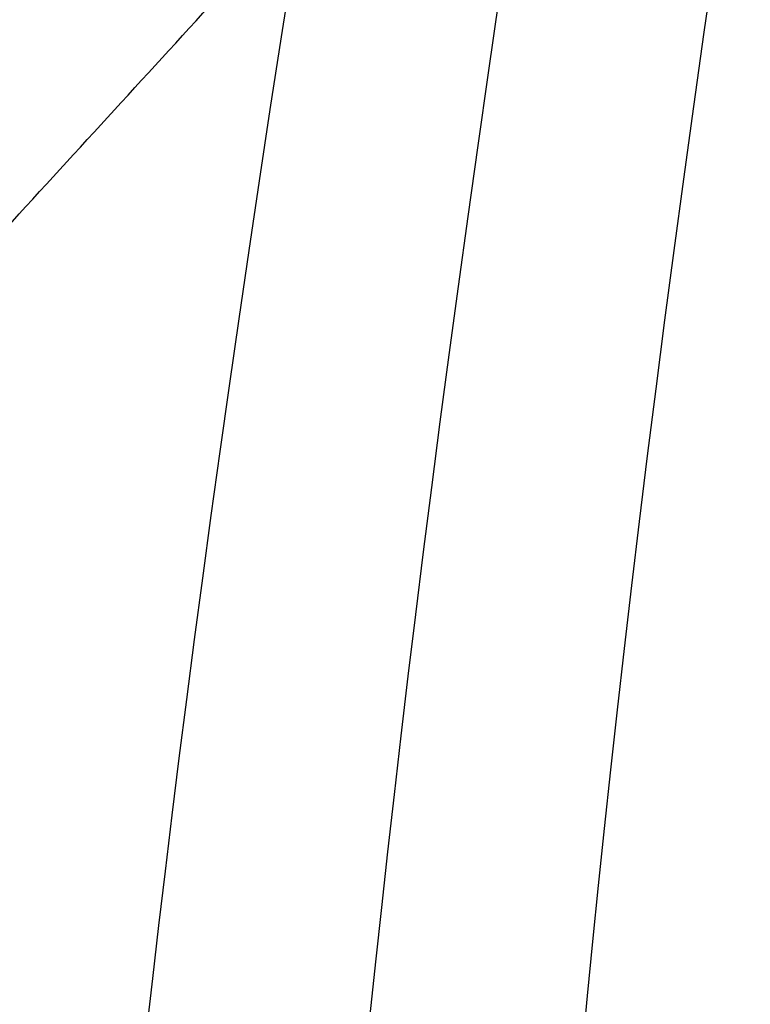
# Model space of a CAD drawing. Header units: millimetres. Extents: x -418 to 440, y -273 to 486.
# Tile 34 of 256: x -284 to -278, y -242 to -234. Entities that reach past the tile are written whole.
import ezdxf

# ---------------------------------------------------------------- set-up
doc = ezdxf.new("R2010")
doc.units = ezdxf.units.MM
doc.layers.add('mousse 2', color=7, linetype='Continuous', true_color=0x616161)

msp = doc.modelspace()

# ---------------------------------------------------------------- linework, layer by layer
at = {"layer": 'mousse 2'}
for points, degree in [([(-281.4889, -232.1244, 385.4645), (-283.6757, -245.332, 377.2588), (-283.5428, -250.9342, 361.5439), (-283.3201, -249.4973, 345.0968)], 3), ([(-294.3863, -247.314, 345.1011), (-287.5552, -239.8593, 247.3323), (-280.7241, -232.4046, 149.5635)], 2), ([(-279.8906, -232.4007, 385.4992), (-281.9363, -245.6298, 377.273), (-281.7289, -251.2125, 361.5539), (-281.5155, -249.7816, 345.0957)], 3), ([(-278.2902, -232.6648, 385.5307), (-280.293, -245.8963, 377.2819), (-279.9172, -251.4785, 361.5628), (-279.7072, -250.0498, 345.0957)], 3), ([(-282.9867, -249.5513, 345.0965), (-276.3811, -241.8677, 247.3113), (-269.7755, -234.1841, 149.5262)], 2), ([(-280.6953, -249.9044, 345.0957), (-274.1401, -242.2041, 247.3233), (-267.5849, -234.5039, 149.5509)], 2), ([(-278.392, -250.243, 345.0956), (-271.8887, -242.5291, 247.323), (-265.3854, -234.8153, 149.5504)], 2)]:
    msp.add_open_spline(points, degree=degree, dxfattribs=at)

doc.saveas('drawing.dxf')
